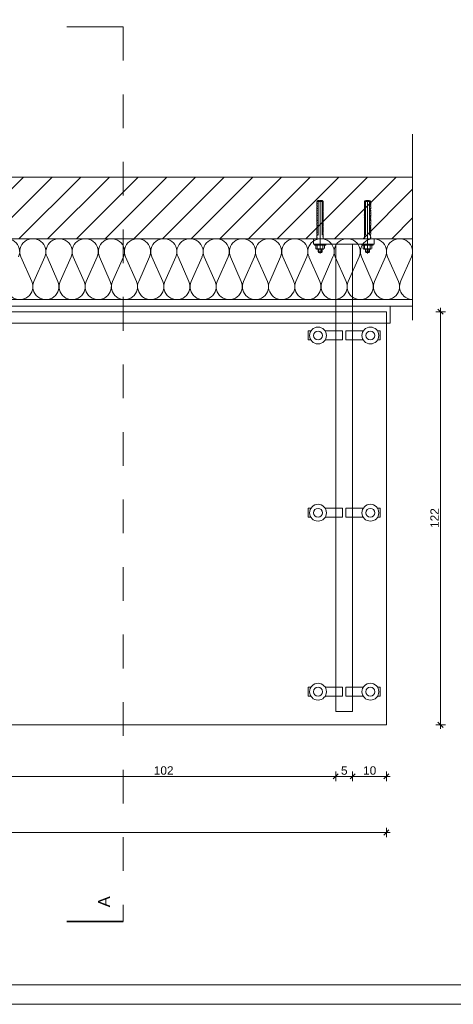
# Model space of a CAD drawing. Extents: x 5465377 to 5465550, y 5925276 to 5925338.
# Tile 123 of 182: x 5465436.23 to 5465437.52, y 5925317.72 to 5925320.64. Entities that reach past the tile are written whole.
import ezdxf

# ---------------------------------------------------------------- set-up
doc = ezdxf.new("R2010")
doc.units = 0
doc.header["$MEASUREMENT"] = 0
doc.linetypes.add('ACAD_ISO10W100', pattern=[18, 12, -3, 0, -3])
doc.linetypes.add('Dashed', pattern=[0.1, 0.05, -0.05])
for name, color, linetype, lineweight in [('0_Nr_pióra__141_Nr_Pióra__141', 7, 'Continuous', 0), ('_ARCH_Projekt_Nr_pióra__141_Nr_Pióra__1', 7, 'Continuous', 13), ('_ARCH_Projekt_Nr_pióra__141_Nr_Pióra__142', 7, 'Continuous', 18), ('_ARCH_Projekt_Nr_pióra__1_Nr_Pióra__141', 7, 'Continuous', 0), ('_Arch_rynny_Nr_pióra__141_Nr_Pióra__141', 7, 'Continuous', 0), ('_cienka_Nr_pióra__141_Nr_Pióra__141', 7, 'Continuous', 0), ('_cienka_Nr_pióra__167_Nr_Pióra__141', 7, 'Continuous', 0), ('_odnośnik_Nr_pióra__141_Nr_Pióra__141', 7, 'Continuous', 0), ('_przerywana_Nr_pióra__141_Nr_Pióra__141', 7, 'Continuous', 0), ('_stal_Nr_pióra__141_Nr_Pióra__141', 7, 'Continuous', 0), ('Text Blocks_Nr_Piora__1_Nr_Piora__7_Nr_pióra__7_Nr_Pióra__7', 7, 'Continuous', 35), ('This_Nr_pióra__141_Nr_Pióra__141', 7, 'Continuous', 0), ('This_Nr_pióra__141_Nr_Pióra__7', 7, 'Continuous', 35), ('Wymiarowanie - Ogolne_Nr_Pióra__141', 7, 'Continuous', 0), ('zzz_elewacje_Nr_pióra__141_Nr_Pióra__141', 7, 'Continuous', 0), ('zzz_stropy_Nr_pióra__141_Nr_Pióra__141', 7, 'Continuous', 0)]:
    doc.layers.add(name, color=color, linetype=linetype, lineweight=lineweight)
doc.layers.add('Wymiarowanie - Ogolne', color=7, linetype='Continuous')
doc.styles.add('GENERATED_STYLE_4', font='arial.ttf')
doc.styles.add('GENERATED_STYLE_5', font='txt')
doc.dimstyles.new('GENERATED_STYLE__6', dxfattribs={"dimtxt": 0.025, "dimasz": 0.01444, "dimexe": 0.18, "dimexo": 0, "dimgap": 0.09, "dimtad": 1, "dimtih": 1, "dimtoh": 1, "dimdec": 0, "dimlfac": 100, "dimzin": 0, "dimdsep": 46, "dimtxsty": 'GENERATED_STYLE_5', "dimblk": 'ARROWHEAD_6', "dimblk1": 'ARROWHEAD_6', "dimblk2": 'ARROWHEAD_6', "dimcen": 0.09, "dimclrd": 256, "dimclre": 256, "dimclrt": 256, "dimazin": 0, "dimtfac": 1, "dimtdec": 4, "dimtmove": 0, "dimatfit": 3, "dimfxl": 0, "dimtolj": 1, "dimtzin": 0, "dimarcsym": 0})
doc.dimstyles.new('GENERATED_STYLE__7', dxfattribs={"dimtxt": 0.025, "dimasz": 0.01444, "dimexe": 0.18, "dimexo": 0, "dimgap": 0.09, "dimtad": 1, "dimdec": 0, "dimlfac": 100, "dimzin": 0, "dimdsep": 46, "dimtxsty": 'GENERATED_STYLE_5', "dimblk": 'ARROWHEAD_6', "dimblk1": 'ARROWHEAD_6', "dimblk2": 'ARROWHEAD_6', "dimcen": 0.09, "dimclrd": 256, "dimclre": 256, "dimclrt": 256, "dimazin": 0, "dimtfac": 1, "dimtdec": 4, "dimtmove": 0, "dimatfit": 3, "dimfxl": 0, "dimtolj": 1, "dimtzin": 0, "dimarcsym": 0})

# ---------------------------------------------------------------- blocks, each defined once
blk = doc.blocks.new('*D450', base_point=(5464021.3307, 5925651.4736))
at = {"layer": 'Wymiarowanie - Ogolne_Nr_Pióra__141', "linetype": 'Continuous'}
for p, q in [((5465436.1564, 5925318.4069), (5465436.1412, 5925318.3917)), ((5465436.1488, 5925318.385), (5465436.1488, 5925318.4135)), ((5465436.1488, 5925318.3993), (5465437.1683, 5925318.3993)), ((5465437.1759, 5925318.4069), (5465437.1607, 5925318.3917)), ((5465437.1683, 5925318.385), (5465437.1683, 5925318.4135))]:
    blk.add_line(p, q, dxfattribs=at)
at = {"layer": 'Wymiarowanie - Ogolne_Nr_Pióra__141', "insert": (5465436.6301, 5925318.4293), "char_height": 0.025, "attachment_point": 1, "style": 'GENERATED_STYLE_4'}
blk.add_mtext('{102}', dxfattribs=at)
blk = doc.blocks.new('ARROWHEAD_6')
at = {"linetype": 'Continuous'}
for p, q in [((0, 0), (-1, 0)), ((-0.5, -0.5), (0.5, 0.5))]:
    blk.add_line(p, q, dxfattribs=at)
blk = doc.blocks.new('*D451', base_point=(5464021.3307, 5925651.4736))
at = {"layer": 'Wymiarowanie - Ogolne_Nr_Pióra__141', "linetype": 'Continuous'}
for p, q in [((5465437.1759, 5925318.4069), (5465437.1607, 5925318.3917)), ((5465437.1683, 5925318.385), (5465437.1683, 5925318.4135)), ((5465437.1683, 5925318.3993), (5465437.2183, 5925318.3993)), ((5465437.2259, 5925318.4069), (5465437.2107, 5925318.3917)), ((5465437.2183, 5925318.385), (5465437.2183, 5925318.4135))]:
    blk.add_line(p, q, dxfattribs=at)
at = {"layer": 'Wymiarowanie - Ogolne_Nr_Pióra__141', "insert": (5465437.1839, 5925318.4293), "char_height": 0.025, "attachment_point": 1, "style": 'GENERATED_STYLE_4'}
blk.add_mtext('{5}', dxfattribs=at)
blk = doc.blocks.new('*D452', base_point=(5464021.3307, 5925651.4736))
at = {"layer": 'Wymiarowanie - Ogolne_Nr_Pióra__141', "linetype": 'Continuous'}
for p, q in [((5465437.2259, 5925318.4069), (5465437.2107, 5925318.3917)), ((5465437.2183, 5925318.385), (5465437.2183, 5925318.4135)), ((5465437.2183, 5925318.3993), (5465437.3183, 5925318.3993)), ((5465437.3107, 5925318.3917), (5465437.3259, 5925318.4069)), ((5465437.3183, 5925318.385), (5465437.3183, 5925318.4135)), ((5465437.3183, 5925318.3993), (5465437.3297, 5925318.3993))]:
    blk.add_line(p, q, dxfattribs=at)
at = {"layer": 'Wymiarowanie - Ogolne_Nr_Pióra__141', "insert": (5465437.2494, 5925318.4293), "char_height": 0.025, "attachment_point": 1, "style": 'GENERATED_STYLE_4'}
blk.add_mtext('{10}', dxfattribs=at)
blk = doc.blocks.new('*D453', base_point=(5464021.3307, 5925651.4736))
at = {"layer": 'Wymiarowanie - Ogolne_Nr_Pióra__141', "linetype": 'Continuous'}
for p, q in [((5465437.4926, 5925319.7756), (5465437.4641, 5925319.7756)), ((5465437.4859, 5925319.768), (5465437.4707, 5925319.7832)), ((5465437.4783, 5925319.7756), (5465437.4783, 5925319.787)), ((5465437.4783, 5925318.552), (5465437.4783, 5925319.7756)), ((5465437.4926, 5925318.552), (5465437.4641, 5925318.552)), ((5465437.4707, 5925318.5596), (5465437.4859, 5925318.5444)), ((5465437.4783, 5925318.5406), (5465437.4783, 5925318.552))]:
    blk.add_line(p, q, dxfattribs=at)
at = {"layer": 'Wymiarowanie - Ogolne_Nr_Pióra__141', "insert": (5465437.4483, 5925319.1353), "char_height": 0.025, "attachment_point": 1, "rotation": 90, "style": 'GENERATED_STYLE_4'}
blk.add_mtext('{122}', dxfattribs=at)
blk = doc.blocks.new('*D454', base_point=(5464021.3307, 5925651.4736))
at = {"layer": 'Wymiarowanie - Ogolne_Nr_Pióra__141', "linetype": 'Continuous'}
for p, q in [((5465437.6477, 5925319.9649), (5465437.6325, 5925319.9801)), ((5465437.6401, 5925319.9725), (5465437.6401, 5925319.9839)), ((5465437.6543, 5925319.9725), (5465437.6258, 5925319.9725)), ((5465437.6401, 5925318.552), (5465437.6401, 5925319.9725)), ((5465437.6543, 5925318.552), (5465437.6258, 5925318.552)), ((5465437.6325, 5925318.5596), (5465437.6477, 5925318.5444)), ((5465437.6401, 5925318.5406), (5465437.6401, 5925318.552))]:
    blk.add_line(p, q, dxfattribs=at)
at = {"layer": 'Wymiarowanie - Ogolne_Nr_Pióra__141', "insert": (5465437.6101, 5925319.2338), "char_height": 0.025, "attachment_point": 1, "rotation": 90, "style": 'GENERATED_STYLE_4'}
blk.add_mtext('{142}', dxfattribs=at)
blk = doc.blocks.new('*D455', base_point=(5464021.3307, 5925651.4736))
at = {"layer": 'Wymiarowanie - Ogolne_Nr_Pióra__141', "linetype": 'Continuous'}
for p, q in [((5465434.9179, 5925318.2332), (5465434.9293, 5925318.2332)), ((5465434.9369, 5925318.2408), (5465434.9217, 5925318.2256)), ((5465434.9293, 5925318.2189), (5465434.9293, 5925318.2474)), ((5465434.9293, 5925318.2332), (5465437.3183, 5925318.2332)), ((5465437.3107, 5925318.2256), (5465437.3259, 5925318.2408)), ((5465437.3183, 5925318.2189), (5465437.3183, 5925318.2474)), ((5465437.3183, 5925318.2332), (5465437.3297, 5925318.2332))]:
    blk.add_line(p, q, dxfattribs=at)
at = {"layer": 'Wymiarowanie - Ogolne_Nr_Pióra__141', "insert": (5465436.0954, 5925318.2632), "char_height": 0.025, "attachment_point": 1, "style": 'GENERATED_STYLE_4'}
blk.add_mtext('{239}', dxfattribs=at)

msp = doc.modelspace()

# ---------------------------------------------------------------- hatches: boundary and pattern name
at = {"layer": '_ARCH_Projekt_Nr_pióra__141_Nr_Pióra__1', "linetype": 'Continuous'}
h = msp.add_hatch(dxfattribs=at)
h.set_pattern_fill('_common_brick_kopia__2_', color=256, style=0, pattern_type=2)
h.set_pattern_definition([(45.000001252, (5664495.338265, 6140137.54822), (-0.042426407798, 0.042426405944), [])])
h.paths.add_polyline_path([(5465434.6834, 5925320.1744), (5465434.6834, 5925319.9916), (5465437.3959, 5925319.9916), (5465437.3959, 5925320.1744)], flags=0)

# ---------------------------------------------------------------- linework, layer by layer
at = {"layer": '0_Nr_pióra__141_Nr_Pióra__141', "linetype": 'Continuous', "flags": 128}
msp.add_lwpolyline([(5465437.3183, 5925319.7756), (5465434.9293, 5925319.7756), (5465434.9293, 5925318.552), (5465437.3183, 5925318.552)], close=True, dxfattribs=at)
at = {"layer": '_ARCH_Projekt_Nr_pióra__141_Nr_Pióra__142', "linetype": 'Continuous', "flags": 128}
msp.add_lwpolyline([(5465434.6834, 5925320.1744), (5465434.6834, 5925319.9916), (5465437.3959, 5925319.9916), (5465437.3959, 5925320.1744)], close=True, dxfattribs=at)
at = {"layer": '_ARCH_Projekt_Nr_pióra__1_Nr_Pióra__141', "linetype": 'Continuous', "flags": 128}
msp.add_lwpolyline([(5465434.6834, 5925320.1744), (5465434.6834, 5925319.9916), (5465437.3959, 5925319.9916), (5465437.3959, 5925320.1744)], close=True, dxfattribs=at)
at = {"layer": '_Arch_rynny_Nr_pióra__141_Nr_Pióra__141', "linetype": 'Continuous'}
for p, q in [((5465436.2367, 5925319.9379), (5465436.2689, 5925319.8652)), ((5465436.2754, 5925319.8652), (5465436.3077, 5925319.9379)), ((5465436.3142, 5925319.9379), (5465436.3464, 5925319.8652)), ((5465436.3529, 5925319.8652), (5465436.3852, 5925319.9379)), ((5465436.3917, 5925319.9379), (5465436.4239, 5925319.8652)), ((5465436.4304, 5925319.8652), (5465436.4627, 5925319.9379)), ((5465436.4692, 5925319.9379), (5465436.5014, 5925319.8652)), ((5465436.5079, 5925319.8652), (5465436.5402, 5925319.9379)), ((5465436.5467, 5925319.9379), (5465436.5789, 5925319.8652)), ((5465436.5854, 5925319.8652), (5465436.6177, 5925319.9379)), ((5465436.6242, 5925319.9379), (5465436.6564, 5925319.8652)), ((5465436.6629, 5925319.8652), (5465436.6952, 5925319.9379)), ((5465436.7017, 5925319.9379), (5465436.7339, 5925319.8652)), ((5465436.7404, 5925319.8652), (5465436.7727, 5925319.9379)), ((5465436.7792, 5925319.9379), (5465436.8114, 5925319.8652)), ((5465436.8179, 5925319.8652), (5465436.8502, 5925319.9379)), ((5465436.8567, 5925319.9379), (5465436.8889, 5925319.8652)), ((5465436.8954, 5925319.8652), (5465436.9277, 5925319.9379)), ((5465436.9342, 5925319.9379), (5465436.9664, 5925319.8652)), ((5465436.9729, 5925319.8652), (5465437.0052, 5925319.9379)), ((5465437.0117, 5925319.9379), (5465437.0439, 5925319.8652)), ((5465437.0504, 5925319.8652), (5465437.0827, 5925319.9379)), ((5465437.0892, 5925319.9379), (5465437.1214, 5925319.8652)), ((5465437.1279, 5925319.8652), (5465437.1602, 5925319.9379)), ((5465437.1667, 5925319.9379), (5465437.1989, 5925319.8652)), ((5465437.2054, 5925319.8652), (5465437.2377, 5925319.9379)), ((5465437.2442, 5925319.9379), (5465437.2764, 5925319.8652)), ((5465437.2829, 5925319.8652), (5465437.3152, 5925319.9379)), ((5465437.3217, 5925319.9379), (5465437.3539, 5925319.8652)), ((5465437.3604, 5925319.8652), (5465437.3927, 5925319.9379))]:
    msp.add_line(p, q, dxfattribs=at)
for centre, start_param, end_param in [((5465436.1947, 5925319.9533), 2.728799, 6.695979), ((5465436.2722, 5925319.9533), 2.728799, 6.695979), ((5465436.3497, 5925319.9533), 2.728799, 6.695979), ((5465436.4272, 5925319.9533), 2.728799, 6.695979), ((5465436.5047, 5925319.9533), 2.728799, 6.695979), ((5465436.5822, 5925319.9533), 2.728799, 6.695979), ((5465436.6597, 5925319.9533), 2.728799, 6.695979), ((5465436.7372, 5925319.9533), 2.728799, 6.695979), ((5465436.8147, 5925319.9533), 2.728799, 6.695979), ((5465436.8922, 5925319.9533), 2.728799, 6.695979), ((5465436.9697, 5925319.9533), 2.728799, 6.695979), ((5465437.0472, 5925319.9533), 2.728799, 6.695979), ((5465437.1247, 5925319.9533), 2.728799, 6.695979), ((5465437.2022, 5925319.9533), 2.728799, 6.695979), ((5465437.2797, 5925319.9533), 2.728799, 6.695979), ((5465437.3572, 5925319.9533), 2.728799, 6.695979), ((5465436.2334, 5925319.8498), 5.870393, 9.837572), ((5465436.3109, 5925319.8498), 5.870393, 9.837572), ((5465436.3884, 5925319.8498), 5.870393, 9.837572), ((5465436.4659, 5925319.8498), 5.870393, 9.837572), ((5465436.5434, 5925319.8498), 5.870393, 9.837572), ((5465436.6209, 5925319.8498), 5.870393, 9.837572), ((5465436.6984, 5925319.8498), 5.870393, 9.837572), ((5465436.7759, 5925319.8498), 5.870393, 9.837572), ((5465436.8534, 5925319.8498), 5.870393, 9.837572), ((5465436.9309, 5925319.8498), 5.870393, 9.837572), ((5465437.0084, 5925319.8498), 5.870393, 9.837572), ((5465437.0859, 5925319.8498), 5.870393, 9.837572), ((5465437.1634, 5925319.8498), 5.870393, 9.837572), ((5465437.2409, 5925319.8498), 5.870393, 9.837572), ((5465437.3184, 5925319.8498), 5.870393, 9.837572), ((5465437.3959, 5925319.8498), 5.870393, 7.853982)]:
    msp.add_ellipse(centre, major_axis=(-0.0387, 0), ratio=0.987919, start_param=start_param, end_param=end_param, dxfattribs=at)
at = {"layer": '_cienka_Nr_pióra__141_Nr_Pióra__141', "linetype": 'Continuous'}
msp.add_line((5465434.6834, 5925319.7916), (5465437.3959, 5925319.7916), dxfattribs=at)
at = {"layer": '_cienka_Nr_pióra__141_Nr_Pióra__141', "linetype": 'Continuous', "flags": 128}
msp.add_lwpolyline([(5465437.1683, 5925319.9756), (5465437.2183, 5925319.9756), (5465437.2183, 5925318.592), (5465437.1683, 5925318.592)], close=True, dxfattribs=at)
at = {"layer": '_cienka_Nr_pióra__167_Nr_Pióra__141', "linetype": 'Continuous'}
for p, q in [((5465434.6834, 5925319.8116), (5465437.3959, 5925319.8116)), ((5465434.6834, 5925319.7916), (5465437.3959, 5925319.7916))]:
    msp.add_line(p, q, dxfattribs=at)
at = {"layer": '_odnośnik_Nr_pióra__141_Nr_Pióra__141', "linetype": 'Dashed'}
for p, q in [((5465437.1161, 5925320.1018), (5465437.1161, 5925319.9756)), ((5465437.1161, 5925320.1018), (5465437.1281, 5925320.1018)), ((5465437.1281, 5925320.1018), (5465437.1281, 5925319.9756)), ((5465437.2561, 5925320.1018), (5465437.2561, 5925319.9756)), ((5465437.2681, 5925320.1018), (5465437.2561, 5925320.1018)), ((5465437.2681, 5925320.1018), (5465437.2681, 5925319.9756))]:
    msp.add_line(p, q, dxfattribs=at)
at = {"layer": '_odnośnik_Nr_pióra__141_Nr_Pióra__141', "linetype": 'Continuous'}
for p, q in [((5465437.1092, 5925319.9623), (5465437.1092, 5925319.9725)), ((5465437.1114, 5925319.9612), (5465437.1328, 5925319.9612)), ((5465437.1138, 5925319.9725), (5465437.1138, 5925319.9623)), ((5465437.1162, 5925319.9532), (5465437.1162, 5925319.9612)), ((5465437.1162, 5925319.9532), (5465437.1282, 5925319.9532)), ((5465437.1162, 5925319.9532), (5465437.1177, 5925319.9513)), ((5465437.1177, 5925319.9513), (5465437.1177, 5925319.9612)), ((5465437.1177, 5925319.9513), (5465437.1267, 5925319.9513)), ((5465437.1267, 5925319.9513), (5465437.1267, 5925319.9612)), ((5465437.1282, 5925319.9532), (5465437.1267, 5925319.9513)), ((5465437.1282, 5925319.9532), (5465437.1282, 5925319.9612)), ((5465437.1304, 5925319.9725), (5465437.1304, 5925319.9623)), ((5465437.135, 5925319.9623), (5465437.135, 5925319.9725)), ((5465437.2492, 5925319.9623), (5465437.2492, 5925319.9725)), ((5465437.2728, 5925319.9612), (5465437.2514, 5925319.9612)), ((5465437.2538, 5925319.9725), (5465437.2538, 5925319.9623)), ((5465437.2561, 5925319.9532), (5465437.2561, 5925319.9612)), ((5465437.2681, 5925319.9532), (5465437.2561, 5925319.9532)), ((5465437.2561, 5925319.9532), (5465437.2576, 5925319.9513)), ((5465437.2576, 5925319.9513), (5465437.2576, 5925319.9612)), ((5465437.2666, 5925319.9513), (5465437.2576, 5925319.9513)), ((5465437.2666, 5925319.9513), (5465437.2666, 5925319.9612)), ((5465437.2681, 5925319.9532), (5465437.2666, 5925319.9513)), ((5465437.2681, 5925319.9532), (5465437.2681, 5925319.9612)), ((5465437.2704, 5925319.9725), (5465437.2704, 5925319.9623)), ((5465437.275, 5925319.9623), (5465437.275, 5925319.9725))]:
    msp.add_line(p, q, dxfattribs=at)
at = {"layer": '_odnośnik_Nr_pióra__141_Nr_Pióra__141', "linetype": 'Continuous', "flags": 128}
for points in [[(5465437.1307, 5925319.9916, 0.434465), (5465437.1303, 5925319.9943, 0.520567), (5465437.1303, 5925319.9977, 0.520567), (5465437.1303, 5925320.0012, 0.520567), (5465437.1303, 5925320.0039, 0.520567), (5465437.1303, 5925320.0065, 0.402295), (5465437.1303, 5925320.0109, 0.520567), (5465437.1303, 5925320.0143, 0.520567), (5465437.1303, 5925320.0177, 0.520567), (5465437.1303, 5925320.0203, 0.520567), (5465437.1303, 5925320.023, 0.520567), (5465437.1303, 5925320.0259, 0.390562), (5465437.1303, 5925320.0299, 0.520567), (5465437.1303, 5925320.0325, 0.520567), (5465437.1303, 5925320.0356, 0.520567), (5465437.1303, 5925320.0392, 0.405368), (5465437.1303, 5925320.0437, 0.520567), (5465437.1303, 5925320.0462, 0.520567), (5465437.1303, 5925320.0498, 0.520567), (5465437.1303, 5925320.0535, 0.520567), (5465437.1303, 5925320.0573, 0.520567), (5465437.1303, 5925320.0604, 0.520567), (5465437.1303, 5925320.0643, 0.520567), (5465437.1303, 5925320.068, 0.520567), (5465437.1303, 5925320.071, 0.520567), (5465437.1303, 5925320.0739, 0.520567), (5465437.1303, 5925320.0765, 0.520567), (5465437.1303, 5925320.0801, 0.520567), (5465437.1303, 5925320.0832, 0.520567), (5465437.1303, 5925320.0869, 0.414373), (5465437.1302, 5925320.0917, 0.520567), (5465437.1302, 5925320.0945, 0.520567), (5465437.1302, 5925320.0973, 0.520567), (5465437.1302, 5925320.1009, 0.520567), (5465437.1302, 5925320.1037, 0.537126), (5465437.1276, 5925320.1039, 0.520567), (5465437.1236, 5925320.1039, 0.520567), (5465437.121, 5925320.1039, 0.520567), (5465437.1179, 5925320.1039, 0.508103), (5465437.1144, 5925320.1039, 0.520567), (5465437.1131, 5925320.1017, 0.520567), (5465437.1131, 5925320.0986, 0.520567), (5465437.1131, 5925320.0956, 0.520567), (5465437.1131, 5925320.0917, 0.520567), (5465437.1131, 5925320.0888, 0.391415), (5465437.1132, 5925320.0848, 0.520567), (5465437.1132, 5925320.0809, 0.520567), (5465437.1132, 5925320.0783, 0.520567), (5465437.1132, 5925320.0749, 0.520567), (5465437.1132, 5925320.0716, 0.520567), (5465437.1132, 5925320.0679, 0.520567), (5465437.1132, 5925320.064, 0.520567), (5465437.1132, 5925320.0604, 0.520567), (5465437.1132, 5925320.0565, 0.520567), (5465437.1132, 5925320.0533, 0.520567), (5465437.1132, 5925320.05, 0.520567), (5465437.1132, 5925320.047, 0.520567), (5465437.1132, 5925320.0434, 0.409157), (5465437.1132, 5925320.0387, 0.520567), (5465437.1132, 5925320.035, 0.520567), (5465437.1132, 5925320.0313, 0.39645), (5465437.1132, 5925320.0271, 0.520567), (5465437.1132, 5925320.0244, 0.520567), (5465437.1132, 5925320.0208, 0.520567), (5465437.1132, 5925320.0178, 0.520567), (5465437.1132, 5925320.015, 0.520567), (5465437.1132, 5925320.0116, 0.520567), (5465437.1132, 5925320.0084, 0.401147), (5465437.1132, 5925320.004, 0.520567), (5465437.1132, 5925320.0011, 0.520567), (5465437.1132, 5925319.9984, 0.520567), (5465437.1132, 5925319.995, 0.520567), (5465437.1132, 5925319.992, 0.097834), (5465437.1128, 5925319.9916)], [(5465437.2535, 5925319.9916, -0.434465), (5465437.2539, 5925319.9943, -0.520567), (5465437.2539, 5925319.9977, -0.520567), (5465437.2539, 5925320.0012, -0.520567), (5465437.2539, 5925320.0039, -0.520567), (5465437.2539, 5925320.0065, -0.402295), (5465437.2539, 5925320.0109, -0.520567), (5465437.2539, 5925320.0143, -0.520567), (5465437.2539, 5925320.0177, -0.520567), (5465437.2539, 5925320.0203, -0.520567), (5465437.2539, 5925320.023, -0.520567), (5465437.2539, 5925320.0259, -0.390562), (5465437.2539, 5925320.0299, -0.520567), (5465437.2539, 5925320.0325, -0.520567), (5465437.2539, 5925320.0356, -0.520567), (5465437.2539, 5925320.0392, -0.405368), (5465437.2539, 5925320.0437, -0.520567), (5465437.2539, 5925320.0462, -0.520567), (5465437.2539, 5925320.0498, -0.520567), (5465437.2539, 5925320.0535, -0.520567), (5465437.2539, 5925320.0573, -0.520567), (5465437.2539, 5925320.0604, -0.520567), (5465437.2539, 5925320.0643, -0.520567), (5465437.2539, 5925320.068, -0.520567), (5465437.2539, 5925320.071, -0.520567), (5465437.2539, 5925320.0739, -0.520567), (5465437.2539, 5925320.0765, -0.520567), (5465437.2539, 5925320.0801, -0.520567), (5465437.2539, 5925320.0832, -0.520567), (5465437.2539, 5925320.0869, -0.414373), (5465437.254, 5925320.0917, -0.520567), (5465437.254, 5925320.0945, -0.520567), (5465437.254, 5925320.0973, -0.520567), (5465437.254, 5925320.1009, -0.520567), (5465437.254, 5925320.1037, -0.537126), (5465437.2567, 5925320.1039, -0.520567), (5465437.2607, 5925320.1039, -0.520567), (5465437.2632, 5925320.1039, -0.520567), (5465437.2663, 5925320.1039, -0.508103), (5465437.2698, 5925320.1039, -0.520567), (5465437.2711, 5925320.1017, -0.520567), (5465437.2711, 5925320.0986, -0.520567), (5465437.2711, 5925320.0956, -0.520567), (5465437.2711, 5925320.0917, -0.520567), (5465437.2711, 5925320.0888, -0.391415), (5465437.271, 5925320.0848, -0.520567), (5465437.271, 5925320.0809, -0.520567), (5465437.271, 5925320.0783, -0.520567), (5465437.271, 5925320.0749, -0.520567), (5465437.271, 5925320.0716, -0.520567), (5465437.271, 5925320.0679, -0.520567), (5465437.271, 5925320.064, -0.520567), (5465437.271, 5925320.0604, -0.520567), (5465437.271, 5925320.0565, -0.520567), (5465437.271, 5925320.0533, -0.520567), (5465437.271, 5925320.05, -0.520567), (5465437.271, 5925320.047, -0.520567), (5465437.271, 5925320.0434, -0.409157), (5465437.271, 5925320.0387, -0.520567), (5465437.271, 5925320.035, -0.520567), (5465437.271, 5925320.0313, -0.39645), (5465437.271, 5925320.0271, -0.520567), (5465437.271, 5925320.0244, -0.520567), (5465437.271, 5925320.0208, -0.520567), (5465437.271, 5925320.0178, -0.520567), (5465437.271, 5925320.015, -0.520567), (5465437.271, 5925320.0116, -0.520567), (5465437.271, 5925320.0084, -0.401147), (5465437.271, 5925320.004, -0.520567), (5465437.271, 5925320.0011, -0.520567), (5465437.271, 5925319.9984, -0.520567), (5465437.271, 5925319.995, -0.520567), (5465437.271, 5925319.992, -0.097834), (5465437.2715, 5925319.9916)]]:
    msp.add_lwpolyline(points, format="xyb", dxfattribs=at)
for points in [[(5465437.1054, 5925319.9725), (5465437.1388, 5925319.9725), (5465437.1388, 5925319.9756), (5465437.1054, 5925319.9756)], [(5465437.2788, 5925319.9725), (5465437.2454, 5925319.9725), (5465437.2454, 5925319.9756), (5465437.2788, 5925319.9756)]]:
    msp.add_lwpolyline(points, close=True, dxfattribs=at)
at = {"layer": '_odnośnik_Nr_pióra__141_Nr_Pióra__141', "linetype": 'Continuous'}
for centre, radius, start, end in [((5465437.1115, 5925319.9643), 0.00304, 220.3106, 319.6894), ((5465437.1221, 5925319.994), 0.0327, 255.3162, 284.6706), ((5465437.1327, 5925319.9643), 0.00304, 220.3106, 319.6894), ((5465437.2515, 5925319.9643), 0.00304, 220.3106, 319.6894), ((5465437.2621, 5925319.994), 0.0327, 255.3294, 284.6838), ((5465437.2727, 5925319.9643), 0.00304, 220.3106, 319.6894)]:
    msp.add_arc(centre, radius, start, end, dxfattribs=at)
at = {"layer": '_przerywana_Nr_pióra__141_Nr_Pióra__141', "linetype": 'ACAD_ISO10W100'}
for p, q in [((5465437.1222, 5925319.9484), (5465437.1221, 5925320.104)), ((5465437.2621, 5925319.9484), (5465437.2621, 5925320.104))]:
    msp.add_line(p, q, dxfattribs=at)
at = {"layer": '_stal_Nr_pióra__141_Nr_Pióra__141', "linetype": 'Continuous', "flags": 128}
msp.add_lwpolyline([(5465437.1021, 5925319.9916), (5465437.1021, 5925319.9756), (5465437.2821, 5925319.9756), (5465437.2821, 5925319.9916)], close=True, dxfattribs=at)
at = {"layer": 'This_Nr_pióra__141_Nr_Pióra__141', "linetype": 'Continuous'}
msp.add_line((5465436.3725, 5925320.6192), (5465436.5395, 5925320.6192), dxfattribs=at)
at = {"layer": 'This_Nr_pióra__141_Nr_Pióra__141', "linetype": 'Dashed'}
msp.add_line((5465436.5395, 5925320.6192), (5465436.5395, 5925317.9697), dxfattribs=at)
at = {"layer": 'This_Nr_pióra__141_Nr_Pióra__141', "linetype": 'Continuous'}
for centre in [(5465437.1159, 5925319.7052), (5465437.1159, 5925319.7052), (5465437.2708, 5925319.7052), (5465437.2708, 5925319.7052), (5465437.1159, 5925319.1802), (5465437.1159, 5925319.1802), (5465437.2708, 5925319.1802), (5465437.2708, 5925319.1802), (5465437.1159, 5925318.6502), (5465437.1159, 5925318.6502), (5465437.2708, 5925318.6502), (5465437.2708, 5925318.6502)]:
    msp.add_circle(centre, 0.013, dxfattribs=at)
at = {"layer": 'This_Nr_pióra__141_Nr_Pióra__7', "linetype": 'Continuous'}
msp.add_line((5465436.3725, 5925317.9697), (5465436.5395, 5925317.9697), dxfattribs=at)
at = {"layer": 'zzz_elewacje_Nr_pióra__141_Nr_Pióra__141', "linetype": 'Continuous', "flags": 128}
for points in [[(5465432.6092, 5925323.4578), (5465440.7291, 5925323.4578), (5465440.7291, 5925317.7244), (5465432.6092, 5925317.7244)], [(5465432.9503, 5925323.4122), (5465440.6705, 5925323.4122), (5465440.6705, 5925317.782), (5465432.9503, 5925317.782)]]:
    msp.add_lwpolyline(points, close=True, dxfattribs=at)
at = {"layer": 'zzz_stropy_Nr_pióra__141_Nr_Pióra__141', "linetype": 'Continuous', "flags": 128}
for points in [[(5465437.3959, 5925319.7503), (5465437.3959, 5925320.3018)], [(5465437.0947, 5925319.692), (5465437.0871, 5925319.692), (5465437.0871, 5925319.7184), (5465437.0947, 5925319.7184)], [(5465437.1372, 5925319.7184), (5465437.1883, 5925319.7184), (5465437.1883, 5925319.692), (5465437.1372, 5925319.692)], [(5465437.2495, 5925319.7184), (5465437.1984, 5925319.7184), (5465437.1984, 5925319.692), (5465437.2495, 5925319.692)], [(5465437.292, 5925319.692), (5465437.2996, 5925319.692), (5465437.2996, 5925319.7184), (5465437.292, 5925319.7184)], [(5465437.0947, 5925319.167), (5465437.0871, 5925319.167), (5465437.0871, 5925319.1934), (5465437.0947, 5925319.1934)], [(5465437.1372, 5925319.1934), (5465437.1883, 5925319.1934), (5465437.1883, 5925319.167), (5465437.1372, 5925319.167)], [(5465437.2495, 5925319.1934), (5465437.1984, 5925319.1934), (5465437.1984, 5925319.167), (5465437.2495, 5925319.167)], [(5465437.292, 5925319.167), (5465437.2996, 5925319.167), (5465437.2996, 5925319.1934), (5465437.292, 5925319.1934)], [(5465437.0947, 5925318.637), (5465437.0871, 5925318.637), (5465437.0871, 5925318.6634), (5465437.0947, 5925318.6634)], [(5465437.1372, 5925318.6634), (5465437.1883, 5925318.6634), (5465437.1883, 5925318.637), (5465437.1372, 5925318.637)], [(5465437.2495, 5925318.6634), (5465437.1984, 5925318.6634), (5465437.1984, 5925318.637), (5465437.2495, 5925318.637)], [(5465437.292, 5925318.637), (5465437.2996, 5925318.637), (5465437.2996, 5925318.6634), (5465437.292, 5925318.6634)]]:
    msp.add_lwpolyline(points, dxfattribs=at)
msp.add_lwpolyline([(5465437.3959, 5925319.7916), (5465437.329, 5925319.7916), (5465437.329, 5925319.7411), (5465434.9208, 5925319.7411), (5465434.9208, 5925319.7916)], close=True, dxfattribs=at)
at = {"layer": 'zzz_stropy_Nr_pióra__141_Nr_Pióra__141', "linetype": 'Continuous'}
for centre in [(5465437.1159, 5925319.7052), (5465437.2708, 5925319.7052), (5465437.1159, 5925319.1802), (5465437.2708, 5925319.1802), (5465437.1159, 5925318.6502), (5465437.2708, 5925318.6502)]:
    msp.add_circle(centre, 0.025, dxfattribs=at)

# ---------------------------------------------------------------- texts
at = {"layer": 'Text Blocks_Nr_Piora__1_Nr_Piora__7_Nr_pióra__7_Nr_Pióra__7', "linetype": 'Continuous', "insert": (5465436.5004, 5925318.0117), "char_height": 0.035, "attachment_point": 7, "rotation": 90, "style": 'GENERATED_STYLE_4'}
msp.add_mtext('{A}', dxfattribs=at)

# ---------------------------------------------------------------- dimensions: what is measured, and where the dimension line sits
at = {"layer": 'Wymiarowanie - Ogolne', "linetype": 'Continuous'}
for base, p2, picture, middle in [((5465437.6401, 5925318.552), (5465437.2788, 5925319.9725), '*D454', (5465437.6226, 5925319.2622)), ((5465437.4783, 5925318.552), (5465437.3183, 5925319.7756), '*D453', (5465437.4608, 5925319.1638))]:
    dim = msp.add_linear_dim(base=base, p1=(5465437.3183, 5925318.552), p2=p2, angle=90, dimstyle='GENERATED_STYLE__7', dxfattribs=at)
    dim.commit()
    dim.dimension.update_dxf_attribs({"geometry": picture, "text_midpoint": middle})
for base, p1, p2, picture, middle in [((5465434.9293, 5925318.3993), (5465436.1488, 5925318.592), (5465437.1683, 5925318.592), '*D450', (5465436.6586, 5925318.4168)), ((5465434.9293, 5925318.3993), (5465437.1683, 5925318.592), (5465437.2183, 5925318.592), '*D451', (5465437.1933, 5925318.4168)), ((5465434.9293, 5925318.3993), (5465437.2183, 5925318.592), (5465437.3183, 5925318.552), '*D452', (5465437.2683, 5925318.4168)), ((5465434.9293, 5925318.2332), (5465434.9293, 5925318.552), (5465437.3183, 5925318.552), '*D455', (5465436.1238, 5925318.2507))]:
    dim = msp.add_linear_dim(base=base, p1=p1, p2=p2, dimstyle='GENERATED_STYLE__6', dxfattribs=at)
    dim.commit()
    dim.dimension.update_dxf_attribs({"geometry": picture, "text_midpoint": middle})

doc.saveas('drawing.dxf')
